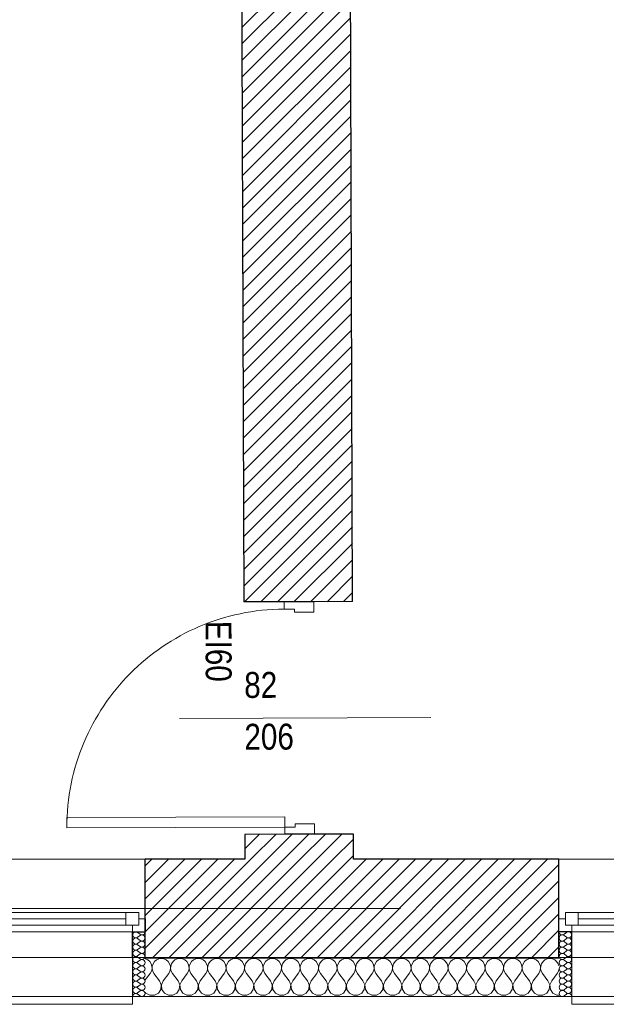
# Model space of a CAD drawing. Header units: millimetres. Extents: x -21056 to 421, y 9759 to 15589.
# Tile 45 of 120: x -4459 to -4233, y 9867 to 10248. Entities that reach past the tile are written whole.
import ezdxf
from ezdxf.enums import TextEntityAlignment as Align

# ---------------------------------------------------------------- set-up
doc = ezdxf.new("R2010")
doc.units = ezdxf.units.MM
doc.header["$LTSCALE"] = 25
doc.header["$MEASUREMENT"] = 0
doc.linetypes.add('Kropki i Kreski', pattern=[670.277762, 352.777767, -176.388884, 0, -141.111112])
doc.linetypes.add('Przerywana', pattern=[240, 120, -120])
for name, color, linetype in [('Drzwi ArchiCAD', 7, 'Continuous'), ('Konstrukcja - Siatki mod', 7, 'Continuous'), ('KR_INW', 7, 'Continuous'), ('NAPIS_SODON', 7, 'Continuous'), ('Okna ArchiCADa', 7, 'Continuous'), ('Znaczniki drzwi ArchiCADa', 7, 'Continuous')]:
    doc.layers.add(name, color=color, linetype=linetype)
for name, color, linetype, lineweight in [('Drzwi ArchiCAD_Nr_pióra__1', 7, 'Continuous', 13), ('Drzwi ArchiCAD_Nr_pióra__27', 7, 'Continuous', 25), ('Konstrukcja - Siatki mod_Nr_pióra__48', 1, 'Continuous', 15), ('KR_INW_Nr_pióra__101', 252, 'Continuous', 5), ('KR_INW_Nr_pióra__102', 3, 'Continuous', 5), ('KR_INW_Nr_pióra__27', 7, 'Continuous', 25), ('KR_INW_Nr_pióra__47', 7, 'Continuous', 15), ('NAPIS_SODON_Nr_pióra__1', 7, 'Continuous', 13), ('Okna ArchiCADa_Nr_pióra__1', 7, 'Continuous', 13), ('Okna ArchiCADa_Nr_pióra__27', 7, 'Continuous', 25), ('Znaczniki drzwi ArchiCADa_Nr_pióra__20', 1, 'Continuous', 13), ('Znaczniki drzwi ArchiCADa_Nr_pióra__7', 7, 'Continuous', 13)]:
    doc.layers.add(name, color=color, linetype=linetype, lineweight=lineweight)
doc.styles.add('GENERATED_STYLE_1', font='ARIALN.TTF')
pattern_1 = [(45, (0, 0), (-31.819804, 31.819804), [])]

# ---------------------------------------------------------------- blocks, each defined once
blk = doc.blocks.new('Strop_1', base_point=(179225, 121523.3))
at = {"layer": 'NAPIS_SODON_Nr_pióra__1', "linetype": 'Continuous', "flags": 128}
blk.add_lwpolyline([(179225, 121523.3), (179225.9, 107003.8), (250898.3, 107008.3), (250897.4, 121527.8)], close=True, dxfattribs=at)
blk = doc.blocks.new('*X224')
at = {"layer": 'KR_INW_Nr_pióra__102', "linetype": 'Continuous'}
for p, q in [((203581.2, 107000.2), (203580.9, 107000.2)), ((203590.2, 106996.2), (203581.2, 107000.2)), ((203597.8, 106989.9), (203590.2, 106996.2)), ((203603.4, 106981.8), (203597.8, 106989.9)), ((203606.5, 106972.5), (203603.4, 106981.8)), ((203607, 106962.6), (203606.5, 106972.5)), ((203607.8, 106972.5), (203607.3, 106962.6)), ((203610.9, 106981.8), (203607.8, 106972.5)), ((203616.5, 106989.9), (203610.9, 106981.8)), ((203624.1, 106996.2), (203616.5, 106989.9)), ((203633.1, 107000.2), (203624.1, 106996.2)), ((203642.9, 107001.6), (203633.1, 107000.2)), ((203652.6, 107000.2), (203642.9, 107001.6)), ((203661.6, 106996.2), (203652.6, 107000.2)), ((203669.2, 106989.9), (203661.6, 106996.2)), ((203674.8, 106981.8), (203669.2, 106989.9)), ((203677.9, 106972.5), (203674.8, 106981.8)), ((203678.4, 106962.6), (203677.9, 106972.5)), ((203679.2, 106972.5), (203678.7, 106962.6)), ((203682.3, 106981.8), (203679.2, 106972.5)), ((203687.9, 106989.9), (203682.3, 106981.8)), ((203695.5, 106996.2), (203687.9, 106989.9)), ((203704.5, 107000.2), (203695.5, 106996.2)), ((203714.3, 107001.6), (203704.5, 107000.2)), ((203724, 107000.2), (203714.3, 107001.6)), ((203733.1, 106996.2), (203724, 107000.2)), ((203740.6, 106989.9), (203733.1, 106996.2)), ((203746.2, 106981.8), (203740.6, 106989.9)), ((203749.4, 106972.5), (203746.2, 106981.8)), ((203749.9, 106962.6), (203749.4, 106972.5)), ((203750.6, 106972.5), (203750.1, 106962.6)), ((203753.8, 106981.8), (203750.6, 106972.5)), ((203759.4, 106989.9), (203753.8, 106981.8)), ((203766.9, 106996.2), (203759.4, 106989.9)), ((203776, 107000.2), (203766.9, 106996.2)), ((203785.7, 107001.6), (203776, 107000.2)), ((203795.5, 107000.2), (203785.7, 107001.6)), ((203804.5, 106996.2), (203795.5, 107000.2)), ((203812.1, 106989.9), (203804.5, 106996.2)), ((203817.7, 106981.8), (203812.1, 106989.9)), ((203820.8, 106972.5), (203817.7, 106981.8)), ((203821.3, 106962.6), (203820.8, 106972.5)), ((203822.1, 106972.5), (203821.6, 106962.6)), ((203825.2, 106981.8), (203822.1, 106972.5)), ((203830.8, 106989.9), (203825.2, 106981.8)), ((203838.4, 106996.2), (203830.8, 106989.9)), ((203847.4, 107000.2), (203838.4, 106996.2)), ((203857.1, 107001.6), (203847.4, 107000.2)), ((203866.9, 107000.2), (203857.1, 107001.6)), ((203875.9, 106996.2), (203866.9, 107000.2)), ((203883.5, 106989.9), (203875.9, 106996.2)), ((203889.1, 106981.8), (203883.5, 106989.9)), ((203892.2, 106972.5), (203889.1, 106981.8)), ((203892.7, 106962.6), (203892.2, 106972.5)), ((203893.5, 106972.5), (203893, 106962.6)), ((203896.6, 106981.8), (203893.5, 106972.5)), ((203902.2, 106989.9), (203896.6, 106981.8)), ((203909.8, 106996.2), (203902.2, 106989.9)), ((203918.8, 107000.2), (203909.8, 106996.2)), ((203928.6, 107001.6), (203918.8, 107000.2)), ((203938.3, 107000.2), (203928.6, 107001.6)), ((203947.3, 106996.2), (203938.3, 107000.2)), ((203954.9, 106989.9), (203947.3, 106996.2)), ((203960.5, 106981.8), (203954.9, 106989.9)), ((203963.7, 106972.5), (203960.5, 106981.8)), ((203964.1, 106962.6), (203963.7, 106972.5)), ((203964.9, 106972.5), (203964.4, 106962.6)), ((203968.1, 106981.8), (203964.9, 106972.5)), ((203973.6, 106989.9), (203968.1, 106981.8)), ((203981.2, 106996.2), (203973.6, 106989.9)), ((203990.2, 107000.2), (203981.2, 106996.2)), ((204000, 107001.6), (203990.2, 107000.2)), ((204009.8, 107000.2), (204000, 107001.6)), ((204018.8, 106996.2), (204009.8, 107000.2)), ((204026.4, 106989.9), (204018.8, 106996.2)), ((204031.9, 106981.8), (204026.4, 106989.9)), ((204035.1, 106972.5), (204031.9, 106981.8)), ((204035.6, 106962.6), (204035.1, 106972.5)), ((204036.3, 106972.5), (204035.9, 106962.6)), ((204039.5, 106981.8), (204036.3, 106972.5)), ((204045.1, 106989.9), (204039.5, 106981.8)), ((204052.7, 106996.2), (204045.1, 106989.9)), ((204061.7, 107000.2), (204052.7, 106996.2)), ((204071.4, 107001.6), (204061.7, 107000.2)), ((204081.2, 107000.2), (204071.4, 107001.6)), ((204090.2, 106996.2), (204081.2, 107000.2)), ((204097.8, 106989.9), (204090.2, 106996.2)), ((204103.4, 106981.8), (204097.8, 106989.9)), ((204106.5, 106972.5), (204103.4, 106981.8)), ((204107, 106962.6), (204106.5, 106972.5)), ((204107.8, 106972.5), (204107.3, 106962.6)), ((204110.9, 106981.8), (204107.8, 106972.5)), ((204116.5, 106989.9), (204110.9, 106981.8)), ((204124.1, 106996.2), (204116.5, 106989.9)), ((204133.1, 107000.2), (204124.1, 106996.2)), ((204142.9, 107001.6), (204133.1, 107000.2)), ((204152.6, 107000.2), (204142.9, 107001.6)), ((204161.6, 106996.2), (204152.6, 107000.2)), ((204169.2, 106989.9), (204161.6, 106996.2)), ((204174.8, 106981.8), (204169.2, 106989.9)), ((204177.9, 106972.5), (204174.8, 106981.8)), ((204178.4, 106962.6), (204177.9, 106972.5)), ((204179.2, 106972.5), (204178.7, 106962.6)), ((204182.3, 106981.8), (204179.2, 106972.5)), ((204187.9, 106989.9), (204182.3, 106981.8)), ((204195.5, 106996.2), (204187.9, 106989.9)), ((204204.5, 107000.2), (204195.5, 106996.2)), ((204214.3, 107001.6), (204204.5, 107000.2)), ((204224, 107000.2), (204214.3, 107001.6)), ((204233.1, 106996.2), (204224, 107000.2)), ((204240.6, 106989.9), (204233.1, 106996.2)), ((204246.2, 106981.8), (204240.6, 106989.9)), ((204249.4, 106972.5), (204246.2, 106981.8)), ((204249.9, 106962.6), (204249.4, 106972.5)), ((204250.6, 106972.5), (204250.1, 106962.6)), ((204253.8, 106981.8), (204250.6, 106972.5)), ((204259.4, 106989.9), (204253.8, 106981.8)), ((204266.9, 106996.2), (204259.4, 106989.9)), ((204276, 107000.2), (204266.9, 106996.2)), ((204285.7, 107001.6), (204276, 107000.2)), ((204295.5, 107000.2), (204285.7, 107001.6)), ((204304.5, 106996.2), (204295.5, 107000.2)), ((204312.1, 106989.9), (204304.5, 106996.2)), ((204317.7, 106981.8), (204312.1, 106989.9)), ((204320.8, 106972.5), (204317.7, 106981.8)), ((204321.3, 106962.6), (204320.8, 106972.5)), ((204322.1, 106972.5), (204321.6, 106962.6)), ((204325.2, 106981.8), (204322.1, 106972.5)), ((204330.8, 106989.9), (204325.2, 106981.8)), ((204338.4, 106996.2), (204330.8, 106989.9)), ((204347.4, 107000.2), (204338.4, 106996.2)), ((204357.1, 107001.6), (204347.4, 107000.2)), ((204366.9, 107000.2), (204357.1, 107001.6)), ((204375.9, 106996.2), (204366.9, 107000.2)), ((204383.5, 106989.9), (204375.9, 106996.2)), ((204389.1, 106981.8), (204383.5, 106989.9)), ((204392.2, 106972.5), (204389.1, 106981.8)), ((204392.7, 106962.6), (204392.2, 106972.5)), ((204393.5, 106972.5), (204393, 106962.6)), ((204396.6, 106981.8), (204393.5, 106972.5)), ((204402.2, 106989.9), (204396.6, 106981.8)), ((204409.8, 106996.2), (204402.2, 106989.9)), ((204418.8, 107000.2), (204409.8, 106996.2)), ((204428.6, 107001.6), (204418.8, 107000.2)), ((204438.3, 107000.2), (204428.6, 107001.6)), ((204447.3, 106996.2), (204438.3, 107000.2)), ((204454.9, 106989.9), (204447.3, 106996.2)), ((204460.5, 106981.8), (204454.9, 106989.9)), ((204463.7, 106972.5), (204460.5, 106981.8)), ((204464.1, 106962.6), (204463.7, 106972.5)), ((204464.9, 106972.5), (204464.4, 106962.6)), ((204468.1, 106981.8), (204464.9, 106972.5)), ((204473.6, 106989.9), (204468.1, 106981.8)), ((204481.2, 106996.2), (204473.6, 106989.9)), ((204490.2, 107000.2), (204481.2, 106996.2)), ((204500, 107001.6), (204490.2, 107000.2)), ((204509.8, 107000.2), (204500, 107001.6)), ((204518.8, 106996.2), (204509.8, 107000.2)), ((204526.4, 106989.9), (204518.8, 106996.2)), ((204531.9, 106981.8), (204526.4, 106989.9)), ((204535.1, 106972.5), (204531.9, 106981.8)), ((204535.6, 106962.6), (204535.1, 106972.5)), ((204536.3, 106972.5), (204535.9, 106962.6)), ((204539.5, 106981.8), (204536.3, 106972.5)), ((204545.1, 106989.9), (204539.5, 106981.8)), ((204552.7, 106996.2), (204545.1, 106989.9)), ((204561.7, 107000.2), (204552.7, 106996.2)), ((204571.4, 107001.6), (204561.7, 107000.2)), ((204581.2, 107000.2), (204571.4, 107001.6)), ((204590.2, 106996.2), (204581.2, 107000.2)), ((204597.8, 106989.9), (204590.2, 106996.2)), ((204603.4, 106981.8), (204597.8, 106989.9)), ((204606.5, 106972.5), (204603.4, 106981.8)), ((204607, 106962.6), (204606.5, 106972.5)), ((204607.8, 106972.5), (204607.3, 106962.6)), ((204610.9, 106981.8), (204607.8, 106972.5)), ((204616.5, 106989.9), (204610.9, 106981.8)), ((204624.1, 106996.2), (204616.5, 106989.9)), ((204633.1, 107000.2), (204624.1, 106996.2)), ((204642.9, 107001.6), (204633.1, 107000.2)), ((204652.6, 107000.2), (204642.9, 107001.6)), ((204661.6, 106996.2), (204652.6, 107000.2)), ((204669.2, 106989.9), (204661.6, 106996.2)), ((204674.8, 106981.8), (204669.2, 106989.9)), ((204677.9, 106972.5), (204674.8, 106981.8)), ((204678.4, 106962.6), (204677.9, 106972.5)), ((204679.2, 106972.5), (204678.7, 106962.6)), ((204682.3, 106981.8), (204679.2, 106972.5)), ((204687.9, 106989.9), (204682.3, 106981.8)), ((204695.5, 106996.2), (204687.9, 106989.9)), ((204704.5, 107000.2), (204695.5, 106996.2)), ((204714.3, 107001.6), (204704.5, 107000.2)), ((204724, 107000.2), (204714.3, 107001.6)), ((204733.1, 106996.2), (204724, 107000.2)), ((204740.6, 106989.9), (204733.1, 106996.2)), ((204746.2, 106981.8), (204740.6, 106989.9)), ((204749.4, 106972.5), (204746.2, 106981.8)), ((204749.9, 106962.6), (204749.4, 106972.5)), ((204750.6, 106972.5), (204750.1, 106962.6)), ((204753.8, 106981.8), (204750.6, 106972.5)), ((204759.4, 106989.9), (204753.8, 106981.8)), ((204766.9, 106996.2), (204759.4, 106989.9)), ((204776, 107000.2), (204766.9, 106996.2)), ((204785.7, 107001.6), (204776, 107000.2)), ((204795.5, 107000.2), (204785.7, 107001.6)), ((204804.5, 106996.2), (204795.5, 107000.2)), ((204812.1, 106989.9), (204804.5, 106996.2)), ((204817.7, 106981.8), (204812.1, 106989.9)), ((204820.8, 106972.5), (204817.7, 106981.8)), ((204821.3, 106962.6), (204820.8, 106972.5)), ((204822.1, 106972.5), (204821.6, 106962.6)), ((204825.2, 106981.8), (204822.1, 106972.5)), ((204830.8, 106989.9), (204825.2, 106981.8)), ((204838.4, 106996.2), (204830.8, 106989.9)), ((204847.4, 107000.2), (204838.4, 106996.2)), ((204857.1, 107001.6), (204847.4, 107000.2)), ((204866.9, 107000.2), (204857.1, 107001.6)), ((204875.9, 106996.2), (204866.9, 107000.2)), ((204883.5, 106989.9), (204875.9, 106996.2)), ((204889.1, 106981.8), (204883.5, 106989.9)), ((204892.2, 106972.5), (204889.1, 106981.8)), ((204892.7, 106962.6), (204892.2, 106972.5)), ((204893.5, 106972.5), (204893, 106962.6)), ((204896.6, 106981.8), (204893.5, 106972.5)), ((204902.2, 106989.9), (204896.6, 106981.8)), ((204909.8, 106996.2), (204902.2, 106989.9)), ((204918.8, 107000.2), (204909.8, 106996.2)), ((204928.6, 107001.6), (204918.8, 107000.2)), ((204938.3, 107000.2), (204928.6, 107001.6)), ((204947.3, 106996.2), (204938.3, 107000.2)), ((204954.9, 106989.9), (204947.3, 106996.2)), ((204960.5, 106981.8), (204954.9, 106989.9)), ((204963.7, 106972.5), (204960.5, 106981.8)), ((204964.1, 106962.6), (204963.7, 106972.5)), ((204964.9, 106972.5), (204964.4, 106962.6)), ((204968.1, 106981.8), (204964.9, 106972.5)), ((204973.6, 106989.9), (204968.1, 106981.8)), ((204981.2, 106996.2), (204973.6, 106989.9)), ((204990.2, 107000.2), (204981.2, 106996.2)), ((205000, 107001.6), (204990.2, 107000.2)), ((205009.8, 107000.2), (205000, 107001.6)), ((205018.8, 106996.2), (205009.8, 107000.2)), ((205026.4, 106989.9), (205018.8, 106996.2)), ((205031.9, 106981.8), (205026.4, 106989.9)), ((205035.1, 106972.5), (205031.9, 106981.8)), ((205035.6, 106962.6), (205035.1, 106972.5)), ((205036.3, 106972.5), (205035.9, 106962.6)), ((205039.5, 106981.8), (205036.3, 106972.5)), ((205045.1, 106989.9), (205039.5, 106981.8)), ((205052.7, 106996.2), (205045.1, 106989.9)), ((205061.7, 107000.2), (205052.7, 106996.2)), ((205071.4, 107001.6), (205061.7, 107000.2)), ((205081.2, 107000.2), (205071.4, 107001.6)), ((205090.2, 106996.2), (205081.2, 107000.2)), ((205097.8, 106989.9), (205090.2, 106996.2)), ((205103.4, 106981.8), (205097.8, 106989.9)), ((205106.5, 106972.5), (205103.4, 106981.8)), ((205107, 106962.6), (205106.5, 106972.5)), ((205107.8, 106972.5), (205107.3, 106962.6)), ((205110.9, 106981.8), (205107.8, 106972.5)), ((205116.5, 106989.9), (205110.9, 106981.8)), ((205124.1, 106996.2), (205116.5, 106989.9)), ((205133.1, 107000.2), (205124.1, 106996.2)), ((205142.9, 107001.6), (205133.1, 107000.2)), ((205152.6, 107000.2), (205142.9, 107001.6)), ((205161.6, 106996.2), (205152.6, 107000.2)), ((205169.2, 106989.9), (205161.6, 106996.2)), ((205174.8, 106981.8), (205169.2, 106989.9)), ((205177.7, 106973.2), (205174.8, 106981.8)), ((203580.9, 106919), (203600, 106944.4)), ((203600, 106944.4), (203604.8, 106953.1)), ((203604.8, 106953.1), (203607, 106962.6)), ((203607.3, 106962.6), (203609.5, 106953.1)), ((203609.5, 106953.1), (203614.3, 106944.4)), ((203635.7, 106915.9), (203614.3, 106944.4)), ((203650, 106915.9), (203671.4, 106944.4)), ((203671.4, 106944.4), (203676.2, 106953.1)), ((203676.2, 106953.1), (203678.4, 106962.6)), ((203678.7, 106962.6), (203680.9, 106953.1)), ((203680.9, 106953.1), (203685.7, 106944.4)), ((203707.1, 106915.9), (203685.7, 106944.4)), ((203721.4, 106915.9), (203742.9, 106944.4)), ((203742.9, 106944.4), (203747.6, 106953.1)), ((203747.6, 106953.1), (203749.9, 106962.6)), ((203750.1, 106962.6), (203752.4, 106953.1)), ((203752.4, 106953.1), (203757.1, 106944.4)), ((203778.6, 106915.9), (203757.1, 106944.4)), ((203792.9, 106915.9), (203814.3, 106944.4)), ((203814.3, 106944.4), (203819.1, 106953.1)), ((203819.1, 106953.1), (203821.3, 106962.6)), ((203821.6, 106962.6), (203823.8, 106953.1)), ((203823.8, 106953.1), (203828.6, 106944.4)), ((203850, 106915.9), (203828.6, 106944.4)), ((203864.3, 106915.9), (203885.7, 106944.4)), ((203885.7, 106944.4), (203890.5, 106953.1)), ((203890.5, 106953.1), (203892.7, 106962.6)), ((203893, 106962.6), (203895.2, 106953.1)), ((203895.2, 106953.1), (203900, 106944.4)), ((203921.4, 106915.9), (203900, 106944.4)), ((203935.7, 106915.9), (203957.1, 106944.4)), ((203957.1, 106944.4), (203961.9, 106953.1)), ((203961.9, 106953.1), (203964.1, 106962.6)), ((203964.4, 106962.6), (203966.7, 106953.1)), ((203966.7, 106953.1), (203971.4, 106944.4)), ((203992.9, 106915.9), (203971.4, 106944.4)), ((204007.1, 106915.9), (204028.6, 106944.4)), ((204028.6, 106944.4), (204033.3, 106953.1)), ((204033.3, 106953.1), (204035.6, 106962.6)), ((204035.9, 106962.6), (204038.1, 106953.1)), ((204038.1, 106953.1), (204042.9, 106944.4)), ((204064.3, 106915.9), (204042.9, 106944.4)), ((204078.6, 106915.9), (204100, 106944.4)), ((204100, 106944.4), (204104.8, 106953.1)), ((204104.8, 106953.1), (204107, 106962.6)), ((204107.3, 106962.6), (204109.5, 106953.1)), ((204109.5, 106953.1), (204114.3, 106944.4)), ((204135.7, 106915.9), (204114.3, 106944.4)), ((204150, 106915.9), (204171.4, 106944.4)), ((204171.4, 106944.4), (204176.2, 106953.1)), ((204176.2, 106953.1), (204178.4, 106962.6)), ((204178.7, 106962.6), (204180.9, 106953.1)), ((204180.9, 106953.1), (204185.7, 106944.4)), ((204207.1, 106915.9), (204185.7, 106944.4)), ((204221.4, 106915.9), (204242.9, 106944.4)), ((204242.9, 106944.4), (204247.6, 106953.1)), ((204247.6, 106953.1), (204249.9, 106962.6)), ((204250.1, 106962.6), (204252.4, 106953.1)), ((204252.4, 106953.1), (204257.1, 106944.4)), ((204278.6, 106915.9), (204257.1, 106944.4)), ((204292.9, 106915.9), (204314.3, 106944.4)), ((204314.3, 106944.4), (204319.1, 106953.1)), ((204319.1, 106953.1), (204321.3, 106962.6)), ((204321.6, 106962.6), (204323.8, 106953.1)), ((204323.8, 106953.1), (204328.6, 106944.4)), ((204350, 106915.9), (204328.6, 106944.4)), ((204364.3, 106915.9), (204385.7, 106944.4)), ((204385.7, 106944.4), (204390.5, 106953.1)), ((204390.5, 106953.1), (204392.7, 106962.6)), ((204393, 106962.6), (204395.2, 106953.1)), ((204395.2, 106953.1), (204400, 106944.4)), ((204421.4, 106915.9), (204400, 106944.4)), ((204435.7, 106915.9), (204457.1, 106944.4)), ((204457.1, 106944.4), (204461.9, 106953.1)), ((204461.9, 106953.1), (204464.1, 106962.6)), ((204464.4, 106962.6), (204466.7, 106953.1)), ((204466.7, 106953.1), (204471.4, 106944.4)), ((204492.9, 106915.9), (204471.4, 106944.4)), ((204507.1, 106915.9), (204528.6, 106944.4)), ((204528.6, 106944.4), (204533.3, 106953.1)), ((204533.3, 106953.1), (204535.6, 106962.6)), ((204535.9, 106962.6), (204538.1, 106953.1)), ((204538.1, 106953.1), (204542.9, 106944.4)), ((204564.3, 106915.9), (204542.9, 106944.4)), ((204578.6, 106915.9), (204600, 106944.4)), ((204600, 106944.4), (204604.8, 106953.1)), ((204604.8, 106953.1), (204607, 106962.6)), ((204607.3, 106962.6), (204609.5, 106953.1)), ((204609.5, 106953.1), (204614.3, 106944.4)), ((204635.7, 106915.9), (204614.3, 106944.4)), ((204650, 106915.9), (204671.4, 106944.4)), ((204671.4, 106944.4), (204676.2, 106953.1)), ((204676.2, 106953.1), (204678.4, 106962.6)), ((204678.7, 106962.6), (204680.9, 106953.1)), ((204680.9, 106953.1), (204685.7, 106944.4)), ((204707.1, 106915.9), (204685.7, 106944.4)), ((204721.4, 106915.9), (204742.9, 106944.4)), ((204742.9, 106944.4), (204747.6, 106953.1)), ((204747.6, 106953.1), (204749.9, 106962.6)), ((204750.1, 106962.6), (204752.4, 106953.1)), ((204752.4, 106953.1), (204757.1, 106944.4)), ((204778.6, 106915.9), (204757.1, 106944.4)), ((204792.9, 106915.9), (204814.3, 106944.4)), ((204814.3, 106944.4), (204819.1, 106953.1)), ((204819.1, 106953.1), (204821.3, 106962.6)), ((204821.6, 106962.6), (204823.8, 106953.1)), ((204823.8, 106953.1), (204828.6, 106944.4)), ((204850, 106915.9), (204828.6, 106944.4)), ((204864.3, 106915.9), (204885.7, 106944.4)), ((204885.7, 106944.4), (204890.5, 106953.1)), ((204890.5, 106953.1), (204892.7, 106962.6)), ((204893, 106962.6), (204895.2, 106953.1)), ((204895.2, 106953.1), (204900, 106944.4)), ((204921.4, 106915.9), (204900, 106944.4)), ((204935.7, 106915.9), (204957.1, 106944.4)), ((204957.1, 106944.4), (204961.9, 106953.1)), ((204961.9, 106953.1), (204964.1, 106962.6)), ((204964.4, 106962.6), (204966.7, 106953.1)), ((204966.7, 106953.1), (204971.4, 106944.4)), ((204992.9, 106915.9), (204971.4, 106944.4)), ((205007.1, 106915.9), (205028.6, 106944.4)), ((205028.6, 106944.4), (205033.3, 106953.1)), ((205033.3, 106953.1), (205035.6, 106962.6)), ((205035.9, 106962.6), (205038.1, 106953.1)), ((205038.1, 106953.1), (205042.9, 106944.4)), ((205064.3, 106915.9), (205042.9, 106944.4)), ((205078.6, 106915.9), (205100, 106944.4)), ((205100, 106944.4), (205104.8, 106953.1)), ((205104.8, 106953.1), (205107, 106962.6)), ((205107.3, 106962.6), (205109.5, 106953.1)), ((205109.5, 106953.1), (205114.3, 106944.4)), ((205135.7, 106915.9), (205114.3, 106944.4)), ((205150, 106915.9), (205171.4, 106944.4)), ((205171.4, 106944.4), (205176.2, 106953.1)), ((205176.2, 106953.1), (205177.7, 106959.5)), ((203642.4, 106899.8), (203635.7, 106915.9)), ((203640.8, 106882.5), (203642.4, 106899.8)), ((203650, 106915.9), (203643.3, 106899.8)), ((203643.3, 106899.8), (203644.9, 106882.5)), ((203713.9, 106899.8), (203707.1, 106915.9)), ((203712.2, 106882.5), (203713.9, 106899.8)), ((203721.4, 106915.9), (203714.7, 106899.8)), ((203714.7, 106899.8), (203716.3, 106882.5)), ((203785.3, 106899.8), (203778.6, 106915.9)), ((203783.7, 106882.5), (203785.3, 106899.8)), ((203792.9, 106915.9), (203786.1, 106899.8)), ((203786.1, 106899.8), (203787.8, 106882.5)), ((203856.7, 106899.8), (203850, 106915.9)), ((203855.1, 106882.5), (203856.7, 106899.8)), ((203864.3, 106915.9), (203857.6, 106899.8)), ((203857.6, 106899.8), (203859.2, 106882.5)), ((203928.2, 106899.8), (203921.4, 106915.9)), ((203926.5, 106882.5), (203928.2, 106899.8)), ((203935.7, 106915.9), (203929, 106899.8)), ((203929, 106899.8), (203930.6, 106882.5)), ((203999.6, 106899.8), (203992.9, 106915.9)), ((203997.9, 106882.5), (203999.6, 106899.8)), ((204007.1, 106915.9), (204000.4, 106899.8)), ((204000.4, 106899.8), (204002.1, 106882.5)), ((204071, 106899.8), (204064.3, 106915.9)), ((204069.4, 106882.5), (204071, 106899.8)), ((204078.6, 106915.9), (204071.8, 106899.8)), ((204071.8, 106899.8), (204073.5, 106882.5)), ((204142.4, 106899.8), (204135.7, 106915.9)), ((204140.8, 106882.5), (204142.4, 106899.8)), ((204150, 106915.9), (204143.3, 106899.8)), ((204143.3, 106899.8), (204144.9, 106882.5)), ((204213.9, 106899.8), (204207.1, 106915.9)), ((204212.2, 106882.5), (204213.9, 106899.8)), ((204221.4, 106915.9), (204214.7, 106899.8)), ((204214.7, 106899.8), (204216.3, 106882.5)), ((204285.3, 106899.8), (204278.6, 106915.9)), ((204283.7, 106882.5), (204285.3, 106899.8)), ((204292.9, 106915.9), (204286.1, 106899.8)), ((204286.1, 106899.8), (204287.8, 106882.5)), ((204356.7, 106899.8), (204350, 106915.9)), ((204355.1, 106882.5), (204356.7, 106899.8)), ((204364.3, 106915.9), (204357.6, 106899.8)), ((204357.6, 106899.8), (204359.2, 106882.5)), ((204428.2, 106899.8), (204421.4, 106915.9)), ((204426.5, 106882.5), (204428.2, 106899.8)), ((204435.7, 106915.9), (204429, 106899.8)), ((204429, 106899.8), (204430.6, 106882.5)), ((204499.6, 106899.8), (204492.9, 106915.9)), ((204497.9, 106882.5), (204499.6, 106899.8)), ((204507.1, 106915.9), (204500.4, 106899.8)), ((204500.4, 106899.8), (204502.1, 106882.5)), ((204571, 106899.8), (204564.3, 106915.9)), ((204569.4, 106882.5), (204571, 106899.8)), ((204578.6, 106915.9), (204571.8, 106899.8)), ((204571.8, 106899.8), (204573.5, 106882.5)), ((204642.4, 106899.8), (204635.7, 106915.9)), ((204640.8, 106882.5), (204642.4, 106899.8)), ((204650, 106915.9), (204643.3, 106899.8)), ((204643.3, 106899.8), (204644.9, 106882.5)), ((204713.9, 106899.8), (204707.1, 106915.9)), ((204712.2, 106882.5), (204713.9, 106899.8)), ((204721.4, 106915.9), (204714.7, 106899.8)), ((204714.7, 106899.8), (204716.3, 106882.5)), ((204785.3, 106899.8), (204778.6, 106915.9)), ((204783.7, 106882.5), (204785.3, 106899.8)), ((204792.9, 106915.9), (204786.1, 106899.8)), ((204786.1, 106899.8), (204787.8, 106882.5)), ((204856.7, 106899.8), (204850, 106915.9)), ((204855.1, 106882.5), (204856.7, 106899.8)), ((204864.3, 106915.9), (204857.6, 106899.8)), ((204857.6, 106899.8), (204859.2, 106882.5)), ((204928.2, 106899.8), (204921.4, 106915.9)), ((204926.5, 106882.5), (204928.2, 106899.8)), ((204935.7, 106915.9), (204929, 106899.8)), ((204929, 106899.8), (204930.6, 106882.5)), ((204999.6, 106899.8), (204992.9, 106915.9)), ((204997.9, 106882.5), (204999.6, 106899.8)), ((205007.1, 106915.9), (205000.4, 106899.8)), ((205000.4, 106899.8), (205002.1, 106882.5)), ((205071, 106899.8), (205064.3, 106915.9)), ((205069.4, 106882.5), (205071, 106899.8)), ((205078.6, 106915.9), (205071.8, 106899.8)), ((205071.8, 106899.8), (205073.5, 106882.5)), ((205142.4, 106899.8), (205135.7, 106915.9)), ((205140.8, 106882.5), (205142.4, 106899.8)), ((205150, 106915.9), (205143.3, 106899.8)), ((205143.3, 106899.8), (205144.9, 106882.5)), ((203580.9, 106871.3), (203583.1, 106868)), ((203583.1, 106868), (203598.4, 106859.8)), ((203598.4, 106859.8), (203615.8, 106859.8)), ((203615.8, 106859.8), (203631.2, 106868)), ((203631.2, 106868), (203640.8, 106882.5)), ((203644.9, 106882.5), (203654.5, 106868)), ((203654.5, 106868), (203669.9, 106859.8)), ((203669.9, 106859.8), (203687.3, 106859.8)), ((203687.3, 106859.8), (203702.6, 106868)), ((203702.6, 106868), (203712.2, 106882.5)), ((203716.3, 106882.5), (203726, 106868)), ((203726, 106868), (203741.3, 106859.8)), ((203741.3, 106859.8), (203758.7, 106859.8)), ((203758.7, 106859.8), (203774, 106868)), ((203774, 106868), (203783.7, 106882.5)), ((203787.8, 106882.5), (203797.4, 106868)), ((203797.4, 106868), (203812.7, 106859.8)), ((203812.7, 106859.8), (203830.1, 106859.8)), ((203830.1, 106859.8), (203845.5, 106868)), ((203845.5, 106868), (203855.1, 106882.5)), ((203859.2, 106882.5), (203868.8, 106868)), ((203868.8, 106868), (203884.2, 106859.8)), ((203884.2, 106859.8), (203901.6, 106859.8)), ((203901.6, 106859.8), (203916.9, 106868)), ((203916.9, 106868), (203926.5, 106882.5)), ((203930.6, 106882.5), (203940.3, 106868)), ((203940.3, 106868), (203955.6, 106859.8)), ((203955.6, 106859.8), (203973, 106859.8)), ((203973, 106859.8), (203988.3, 106868)), ((203988.3, 106868), (203997.9, 106882.5)), ((204002.1, 106882.5), (204011.7, 106868)), ((204011.7, 106868), (204027, 106859.8)), ((204027, 106859.8), (204044.4, 106859.8)), ((204044.4, 106859.8), (204059.7, 106868)), ((204059.7, 106868), (204069.4, 106882.5)), ((204073.5, 106882.5), (204083.1, 106868)), ((204083.1, 106868), (204098.4, 106859.8)), ((204098.4, 106859.8), (204115.8, 106859.8)), ((204115.8, 106859.8), (204131.2, 106868)), ((204131.2, 106868), (204140.8, 106882.5)), ((204144.9, 106882.5), (204154.5, 106868)), ((204154.5, 106868), (204169.9, 106859.8)), ((204169.9, 106859.8), (204187.3, 106859.8)), ((204187.3, 106859.8), (204202.6, 106868)), ((204202.6, 106868), (204212.2, 106882.5)), ((204216.3, 106882.5), (204226, 106868)), ((204226, 106868), (204241.3, 106859.8)), ((204241.3, 106859.8), (204258.7, 106859.8)), ((204258.7, 106859.8), (204274, 106868)), ((204274, 106868), (204283.7, 106882.5)), ((204287.8, 106882.5), (204297.4, 106868)), ((204297.4, 106868), (204312.7, 106859.8)), ((204312.7, 106859.8), (204330.1, 106859.8)), ((204330.1, 106859.8), (204345.5, 106868)), ((204345.5, 106868), (204355.1, 106882.5)), ((204359.2, 106882.5), (204368.8, 106868)), ((204368.8, 106868), (204384.2, 106859.8)), ((204384.2, 106859.8), (204401.6, 106859.8)), ((204401.6, 106859.8), (204416.9, 106868)), ((204416.9, 106868), (204426.5, 106882.5)), ((204430.6, 106882.5), (204440.3, 106868)), ((204440.3, 106868), (204455.6, 106859.8)), ((204455.6, 106859.8), (204473, 106859.8)), ((204473, 106859.8), (204488.3, 106868)), ((204488.3, 106868), (204497.9, 106882.5)), ((204502.1, 106882.5), (204511.7, 106868)), ((204511.7, 106868), (204527, 106859.8)), ((204527, 106859.8), (204544.4, 106859.8)), ((204544.4, 106859.8), (204559.7, 106868)), ((204559.7, 106868), (204569.4, 106882.5)), ((204573.5, 106882.5), (204583.1, 106868)), ((204583.1, 106868), (204598.4, 106859.8)), ((204598.4, 106859.8), (204615.8, 106859.8)), ((204615.8, 106859.8), (204631.2, 106868)), ((204631.2, 106868), (204640.8, 106882.5)), ((204644.9, 106882.5), (204654.5, 106868)), ((204654.5, 106868), (204669.9, 106859.8)), ((204669.9, 106859.8), (204687.3, 106859.8)), ((204687.3, 106859.8), (204702.6, 106868)), ((204702.6, 106868), (204712.2, 106882.5)), ((204716.3, 106882.5), (204726, 106868)), ((204726, 106868), (204741.3, 106859.8)), ((204741.3, 106859.8), (204758.7, 106859.8)), ((204758.7, 106859.8), (204774, 106868)), ((204774, 106868), (204783.7, 106882.5)), ((204787.8, 106882.5), (204797.4, 106868)), ((204797.4, 106868), (204812.7, 106859.8)), ((204812.7, 106859.8), (204830.1, 106859.8)), ((204830.1, 106859.8), (204845.5, 106868)), ((204845.5, 106868), (204855.1, 106882.5)), ((204859.2, 106882.5), (204868.8, 106868)), ((204868.8, 106868), (204884.2, 106859.8)), ((204884.2, 106859.8), (204901.6, 106859.8)), ((204901.6, 106859.8), (204916.9, 106868)), ((204916.9, 106868), (204926.5, 106882.5)), ((204930.6, 106882.5), (204940.3, 106868)), ((204940.3, 106868), (204955.6, 106859.8)), ((204955.6, 106859.8), (204973, 106859.8)), ((204973, 106859.8), (204988.3, 106868)), ((204988.3, 106868), (204997.9, 106882.5)), ((205002.1, 106882.5), (205011.7, 106868)), ((205011.7, 106868), (205027, 106859.8)), ((205027, 106859.8), (205044.4, 106859.8)), ((205044.4, 106859.8), (205059.7, 106868)), ((205059.7, 106868), (205069.4, 106882.5)), ((205073.5, 106882.5), (205083.1, 106868)), ((205083.1, 106868), (205098.4, 106859.8)), ((205098.4, 106859.8), (205115.8, 106859.8)), ((205115.8, 106859.8), (205131.2, 106868)), ((205131.2, 106868), (205140.8, 106882.5)), ((205144.9, 106882.5), (205154.5, 106868)), ((205154.5, 106868), (205169.9, 106859.8)), ((205169.9, 106859.8), (205177.7, 106859.8))]:
    blk.add_line(p, q, dxfattribs=at)
blk = doc.blocks.new('*X258')
at = {"layer": 'KR_INW_Nr_pióra__102', "linetype": 'Continuous'}
for p, q in [((203560.7, 107095.6), (203551.2, 107102.8)), ((203560.7, 107090.9), (203551.2, 107083.7)), ((203560.7, 107071.8), (203551.2, 107079)), ((203560.7, 107067), (203551.2, 107059.9)), ((203560.7, 107048), (203551.2, 107055.1)), ((203560.7, 107043.2), (203551.2, 107036.1)), ((203560.7, 107024.2), (203551.2, 107031.3)), ((203560.7, 107019.4), (203551.2, 107012.3)), ((203560.7, 107000.4), (203551.2, 107007.5)), ((203560.7, 106995.6), (203551.2, 106988.5)), ((203560.7, 106976.6), (203551.2, 106983.7)), ((203560.7, 106971.8), (203551.2, 106964.7)), ((203560.7, 106952.8), (203551.2, 106959.9)), ((203560.7, 106948), (203551.2, 106940.9)), ((203560.7, 106929), (203551.2, 106936.1)), ((203560.7, 106924.2), (203551.2, 106917)), ((203560.7, 106905.1), (203551.2, 106912.3)), ((203560.7, 106900.4), (203551.2, 106893.2)), ((203560.7, 106881.3), (203551.2, 106888.5)), ((203560.7, 106876.6), (203551.2, 106869.4)), ((203560.7, 106857.5), (203551.2, 106864.7))]:
    blk.add_line(p, q, dxfattribs=at)
for centre, start, end in [((203544, 107093.2), 53.1301, 180), ((203544, 107093.2), 180, 306.8699), ((203544, 107069.4), 53.1301, 180), ((203567.8, 107105.1), 233.1301, 0), ((203567.8, 107081.3), 233.1301, 126.8699), ((203544, 107069.4), 180, 306.8699), ((203544, 107045.6), 53.1301, 180), ((203544, 107045.6), 180, 306.8699), ((203567.8, 107057.5), 233.1301, 126.8699), ((203567.8, 107033.7), 233.1301, 126.8699), ((203544, 107021.8), 53.1301, 180), ((203544, 107021.8), 180, 306.8699), ((203544, 106998), 53.1301, 180), ((203567.8, 107009.9), 233.1301, 126.8699), ((203544, 106998), 180, 306.8699), ((203544, 106974.2), 53.1301, 180), ((203544, 106974.2), 180, 306.8699), ((203567.8, 106986.1), 233.1301, 126.8699), ((203567.8, 106962.3), 233.1301, 126.8699), ((203544, 106950.4), 53.1301, 180), ((203544, 106950.4), 180, 306.8699), ((203544, 106926.6), 53.1301, 180), ((203567.8, 106938.5), 233.1301, 126.8699), ((203544, 106926.6), 180, 306.8699), ((203544, 106902.8), 53.1301, 180), ((203544, 106902.8), 180, 306.8699), ((203544, 106879), 53.1301, 180), ((203567.8, 106914.7), 233.1301, 126.8699), ((203567.8, 106890.9), 233.1301, 126.8699), ((203544, 106879), 180, 306.8699), ((203544, 106855.1), 53.1301, 180), ((203567.8, 106867), 233.1301, 126.8699)]:
    blk.add_arc(centre, 11.9, start, end, dxfattribs=at)
blk = doc.blocks.new('*X259')
at = {"layer": 'KR_INW_Nr_pióra__102', "linetype": 'Continuous'}
for p, q in [((205197.9, 107095.6), (205207.5, 107102.8)), ((205197.9, 107090.9), (205207.5, 107083.7)), ((205197.9, 107071.8), (205207.5, 107079)), ((205197.9, 107067), (205207.5, 107059.9)), ((205197.9, 107048), (205207.5, 107055.1)), ((205197.9, 107043.2), (205207.5, 107036.1)), ((205197.9, 107024.2), (205207.5, 107031.3)), ((205197.9, 107019.4), (205207.5, 107012.3)), ((205197.9, 107000.4), (205207.5, 107007.5)), ((205197.9, 106995.6), (205207.5, 106988.5)), ((205197.9, 106976.6), (205207.5, 106983.7)), ((205197.9, 106971.8), (205207.5, 106964.7)), ((205197.9, 106952.8), (205207.5, 106959.9)), ((205197.9, 106948), (205207.5, 106940.9)), ((205197.9, 106929), (205207.5, 106936.1)), ((205197.9, 106924.2), (205207.5, 106917)), ((205197.9, 106905.1), (205207.5, 106912.3)), ((205197.9, 106900.4), (205207.5, 106893.2)), ((205197.9, 106881.3), (205207.5, 106888.5)), ((205197.9, 106876.6), (205207.5, 106869.4)), ((205197.9, 106857.5), (205207.5, 106864.7))]:
    blk.add_line(p, q, dxfattribs=at)
for centre, start, end in [((205190.8, 107105.1), 180, 306.8699), ((205190.8, 107081.3), 53.1301, 306.8699), ((205214.6, 107093.2), 0, 126.8699), ((205214.6, 107093.2), 233.1301, 0), ((205214.6, 107069.4), 0, 126.8699), ((205190.8, 107057.5), 53.1301, 306.8699), ((205190.8, 107033.7), 53.1301, 306.8699), ((205214.6, 107069.4), 233.1301, 0), ((205214.6, 107045.6), 0, 126.8699), ((205214.6, 107045.6), 233.1301, 0), ((205190.8, 107009.9), 53.1301, 306.8699), ((205214.6, 107021.8), 0, 126.8699), ((205214.6, 107021.8), 233.1301, 0), ((205214.6, 106998), 0, 126.8699), ((205190.8, 106986.1), 53.1301, 306.8699), ((205190.8, 106962.3), 53.1301, 306.8699), ((205214.6, 106998), 233.1301, 0), ((205214.6, 106974.2), 0, 126.8699), ((205214.6, 106974.2), 233.1301, 0), ((205190.8, 106938.5), 53.1301, 306.8699), ((205214.6, 106950.4), 0, 126.8699), ((205214.6, 106950.4), 233.1301, 0), ((205214.6, 106926.6), 0, 126.8699), ((205190.8, 106914.7), 53.1301, 306.8699), ((205190.8, 106890.9), 53.1301, 306.8699), ((205214.6, 106926.6), 233.1301, 0), ((205214.6, 106902.8), 0, 126.8699), ((205214.6, 106902.8), 233.1301, 0), ((205214.6, 106879), 0, 126.8699), ((205190.8, 106867), 53.1301, 306.8699), ((205214.6, 106879), 233.1301, 0), ((205214.6, 106855.1), 0, 126.8699)]:
    blk.add_arc(centre, 11.9, start, end, dxfattribs=at)
blk = doc.blocks.new('Okno dwuskrzydłowe 19_5')
at = {"layer": 'Okna ArchiCADa_Nr_pióra__1', "linetype": 'Continuous'}
for p, q in [((-566.8, 230), (566.8, 230)), ((-566.8, 0), (-541.8, 0)), ((-541.8, 25), (-491.8, 25)), ((-541.8, -25), (-541.8, 25)), ((-541.8, 0), (-541.8, -25)), ((-491.8, 25), (-50, 25)), ((-491.8, 25), (-491.8, -25)), ((-491.8, 25), (-50, 25)), ((-491.8, 0), (-50, 0)), ((-50, -25), (-50, 25)), ((-50, 25), (0, 25)), ((0, 25), (0, -25)), ((0, 25), (50, 25)), ((0, -25), (0, 25)), ((50, 25), (491.8, 25)), ((50, 25), (50, -25)), ((50, 25), (491.8, 25)), ((50, 0), (491.8, 0)), ((491.8, -25), (491.8, 25)), ((491.8, 25), (541.8, 25)), ((541.8, 25), (541.8, -25)), ((541.8, -25), (541.8, 0)), ((541.8, 0), (566.8, 0)), ((-541.8, -25), (-516.8, -25)), ((-491.8, -25), (-541.8, -25)), ((-516.8, -25), (-516.8, -50)), ((-50, -25), (-491.8, -25)), ((0, -25), (-50, -25)), ((50, -25), (0, -25)), ((491.8, -25), (50, -25)), ((541.8, -25), (491.8, -25)), ((516.8, -50), (516.8, -25)), ((516.8, -25), (541.8, -25)), ((-516.8, -50), (-566.8, -50)), ((0, -50), (-516.8, -50)), ((516.8, -50), (0, -50)), ((566.8, -50), (516.8, -50)), ((-516.8, -300), (-516.8, -330)), ((516.8, -330), (516.8, -300)), ((-516.8, -330), (516.8, -330))]:
    blk.add_line(p, q, dxfattribs=at)
at = {"layer": 'Okna ArchiCADa_Nr_pióra__1', "linetype": 'Przerywana'}
blk.add_line((-516.8, -300), (516.8, -300), dxfattribs=at)
at = {"layer": 'Okna ArchiCADa_Nr_pióra__27', "linetype": 'Continuous'}
for p, q in [((-566.8, -50), (-566.8, 0)), ((566.8, -50), (566.8, 0)), ((-516.8, -50), (-566.8, -50)), ((516.8, -50), (566.8, -50))]:
    blk.add_line(p, q, dxfattribs=at)
blk = doc.blocks.new('Ściana_3', base_point=(179075.1, 106855.1))
at = {"layer": 'KR_INW_Nr_pióra__101', "linetype": 'Continuous'}
h = blk.add_hatch(dxfattribs=at)
h.set_pattern_fill('Cegła_licówka', color=256, style=0, pattern_type=2)
h.set_pattern_definition(pattern_1)
h.paths.add_polyline_path([(203580.9, 107155.1), (203580.9, 107105.1), (203580.9, 107005.1), (205177.7, 107005.1), (205177.7, 107105.1), (205177.7, 107155.1), (205177.7, 107385.1), (203580.9, 107385.1)])
at = {"layer": 'KR_INW_Nr_pióra__27', "linetype": 'Continuous'}
for p, q in [((203580.9, 107155.1), (203580.9, 107385.1)), ((205177.7, 107155.1), (205177.7, 107385.1)), ((203580.9, 107105.1), (203580.9, 107155.1)), ((205177.7, 107105.1), (205177.7, 107155.1)), ((203530.9, 107005.1), (203530.9, 107105.1)), ((203530.9, 107105.1), (203580.9, 107105.1)), ((203580.9, 107005.1), (203580.9, 107105.1)), ((205177.7, 107005.1), (205177.7, 107105.1)), ((205227.7, 107105.1), (205177.7, 107105.1)), ((205227.7, 107005.1), (205227.7, 107105.1)), ((203580.9, 107005.1), (205177.7, 107005.1))]:
    blk.add_line(p, q, dxfattribs=at)
at = {"layer": 'KR_INW_Nr_pióra__27', "linetype": 'Continuous', "flags": 128}
for points in [[(203964.9, 107385.1), (203580.9, 107385.1)], [(205177.7, 107385.1), (204384.9, 107385.1)]]:
    blk.add_lwpolyline(points, dxfattribs=at)
at = {"layer": 'KR_INW_Nr_pióra__47', "linetype": 'Continuous'}
for p, q in [((203580.9, 107105.1), (203530.9, 107105.1)), ((203530.9, 107105.1), (203530.9, 106855.1)), ((205177.7, 107105.1), (205227.7, 107105.1)), ((205227.7, 107105.1), (205227.7, 106855.1)), ((203530.9, 106855.1), (203530.9, 107005.1)), ((205227.7, 106855.1), (205227.7, 107005.1)), ((203580.9, 106855.1), (203530.9, 106855.1)), ((205177.7, 106855.1), (205227.7, 106855.1))]:
    blk.add_line(p, q, dxfattribs=at)
at = {"layer": 'KR_INW_Nr_pióra__47', "linetype": 'Continuous', "flags": 128}
blk.add_lwpolyline([(203580.9, 106855.1), (205177.7, 106855.1)], dxfattribs=at)
at = {"layer": 'KR_INW'}
for name in ['*X258', '*X259', '*X224']:
    blk.add_blockref(name, (0, 0), dxfattribs=at)
at = {"layer": 'Okna ArchiCADa', "color": 21, "linetype": 'Continuous', "lineweight": 13, "true_color": 0xff9955, "zscale": 1000}
for p in [(203014.2, 107155.1), (205744.5, 107155.1)]:
    blk.add_blockref('Okno dwuskrzydłowe 19_5', p, dxfattribs=at)
blk = doc.blocks.new('Drzwi 19_27')
at = {"layer": 'Drzwi ArchiCAD_Nr_pióra__1', "linetype": 'Continuous'}
for p, q in [((380.7, 0), (380.7, 841.4)), ((380.7, 841.4), (420.7, 841.4)), ((420.7, 841.4), (420.7, 0)), ((-420.7, 0), (-448.7, 0)), ((-448.7, 0), (-448.7, -115)), ((-420.7, -40), (-420.7, 0)), ((420.7, 0), (380.7, 0)), ((448.7, 0), (420.7, 0)), ((420.7, 0), (420.7, -40)), ((448.7, -115), (448.7, 0)), ((-408.7, -40), (-420.7, -40)), ((-408.7, -115), (-408.7, -40)), ((420.7, -40), (408.7, -40)), ((408.7, -40), (408.7, -115)), ((-448.7, -115), (-408.7, -115)), ((408.7, -115), (448.7, -115))]:
    blk.add_line(p, q, dxfattribs=at)
at = {"layer": 'Drzwi ArchiCAD_Nr_pióra__1', "linetype": 'Przerywana'}
blk.add_arc((420.7, 0), 841.4, 90, 180, dxfattribs=at)
at = {"layer": 'Drzwi ArchiCAD_Nr_pióra__27', "linetype": 'Continuous'}
for p, q in [((-448.7, -115), (-448.7, 0)), ((448.7, -115), (448.7, 0))]:
    blk.add_line(p, q, dxfattribs=at)
blk = doc.blocks.new('Znacznik Wym 19_13')
at = {"layer": 'Znaczniki drzwi ArchiCADa_Nr_pióra__20', "linetype": 'Continuous'}
blk.add_line((0, -670), (0, 300), dxfattribs=at)
at = {"layer": 'Znaczniki drzwi ArchiCADa_Nr_pióra__7', "style": 'GENERATED_STYLE_1'}
for tag, p in [('AC_MarkerText_3', (-182.4, -197.3)), ('AC_MarkerText_2', (17.6, -261.3))]:
    blk.add_attdef(tag, text='', height=100, rotation=270, dxfattribs=at).set_placement(p, align=Align.BOTTOM_LEFT)
blk = doc.blocks.new('Ściana_68', base_point=(204363.9, 113397.6))
at = {"layer": 'KR_INW_Nr_pióra__101', "linetype": 'Continuous'}
h = blk.add_hatch(dxfattribs=at)
h.set_pattern_fill('Cegła_licówka', color=256, style=0, pattern_type=2)
h.set_pattern_definition(pattern_1)
h.paths.add_polyline_path([(203950.1, 111632.9), (203961.4, 108378.4), (204116.4, 108378.9), (204231.4, 108379.3), (204381.4, 108379.9), (204370.1, 111632.9)])
h = blk.add_hatch(dxfattribs=at)
h.set_pattern_fill('Cegła_licówka', color=256, style=0, pattern_type=2)
h.set_pattern_definition(pattern_1)
h.paths.add_polyline_path([(203964.6, 107481), (203964.9, 107385.1), (204384.9, 107385.1), (204384.6, 107482.4), (204234.6, 107481.9), (204119.6, 107481.5)])
at = {"layer": 'KR_INW_Nr_pióra__27', "linetype": 'Continuous'}
for p, q in [((204116.4, 108378.9), (203961.4, 108378.4)), ((204231.4, 108379.3), (204116.4, 108378.9)), ((204381.4, 108379.9), (204231.4, 108379.3)), ((204119.6, 107481.5), (203964.6, 107481)), ((204234.6, 107481.9), (204119.6, 107481.5)), ((204384.6, 107482.4), (204234.6, 107481.9))]:
    blk.add_line(p, q, dxfattribs=at)
at = {"layer": 'KR_INW_Nr_pióra__27', "linetype": 'Continuous', "flags": 128}
for points in [[(203950.1, 111632.9), (203961.4, 108378.4)], [(204381.4, 108379.9), (204370.1, 111632.9)], [(203964.6, 107481), (203964.9, 107385.1)], [(204384.9, 107385.1), (204384.6, 107482.4)]]:
    blk.add_lwpolyline(points, dxfattribs=at)
at = {"layer": 'Drzwi ArchiCAD', "linetype": 'Continuous', "xscale": -0.9999999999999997, "zscale": 1000, "rotation": 90.20050733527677}
blk.add_blockref('Drzwi 19_27', (204118, 107930.2), dxfattribs=at)
at = {"layer": 'Znaczniki drzwi ArchiCADa', "color": 14, "lineweight": 13, "true_color": 0xb00000}
ref = blk.add_blockref('Znacznik Wym 19_13', (204383, 107931.1), dxfattribs=dict(at, rotation=270.2005073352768))
ref.add_attrib('AC_MarkerText_2', '82', dxfattribs={"layer": 'Znaczniki drzwi ArchiCADa_Nr_pióra__7', "color": 7, "height": 100, "rotation": 0.2005, "style": 'GENERATED_STYLE_1'}).set_placement((203963, 107978), align=Align.BOTTOM_LEFT)
ref.add_attrib('AC_MarkerText_3', '206', dxfattribs={"layer": 'Znaczniki drzwi ArchiCADa_Nr_pióra__7', "color": 7, "height": 100, "rotation": 0.2005, "style": 'GENERATED_STYLE_1'}).set_placement((203963.7, 107778), align=Align.BOTTOM_LEFT)
ref.add_attrib('AC_MarkerText_5', 'EI60', dxfattribs={"layer": 'Znaczniki drzwi ArchiCADa_Nr_pióra__7', "color": 7, "height": 100, "rotation": 270.2005, "style": 'GENERATED_STYLE_1'}).set_placement((203783.5, 108305.7), align=Align.BOTTOM_LEFT)
blk = doc.blocks.new('Standardowy znacznik siatki_8')
at = {"layer": 'Konstrukcja - Siatki mod_Nr_pióra__48', "linetype": 'Kropki i Kreski'}
blk.add_line((1000, 0), (72912, 0), dxfattribs=at)

msp = doc.modelspace()

# ---------------------------------------------------------------- block references
at = {"layer": 'Konstrukcja - Siatki mod', "color": 8, "linetype": 'Continuous', "lineweight": 13, "xscale": 0.1, "yscale": 0.1, "zscale": 100}
msp.add_blockref('Standardowy znacznik siatki_8', (-6969.92, 9904.44), dxfattribs=at)
at = {"layer": 'KR_INW', "xscale": 0.1, "yscale": 0.1, "zscale": 0.1}
for name, p in [('Ściana_68', (-4332.46, 10524.68)), ('Ściana_3', (-6861.34, 9870.44))]:
    msp.add_blockref(name, p, dxfattribs=at)
at = {"layer": 'NAPIS_SODON', "linetype": 'Continuous', "xscale": 0.1, "yscale": 0.1, "zscale": 0.1}
msp.add_blockref('Strop_1', (-6846.35, 11337.26), dxfattribs=at)

doc.saveas('drawing.dxf')
